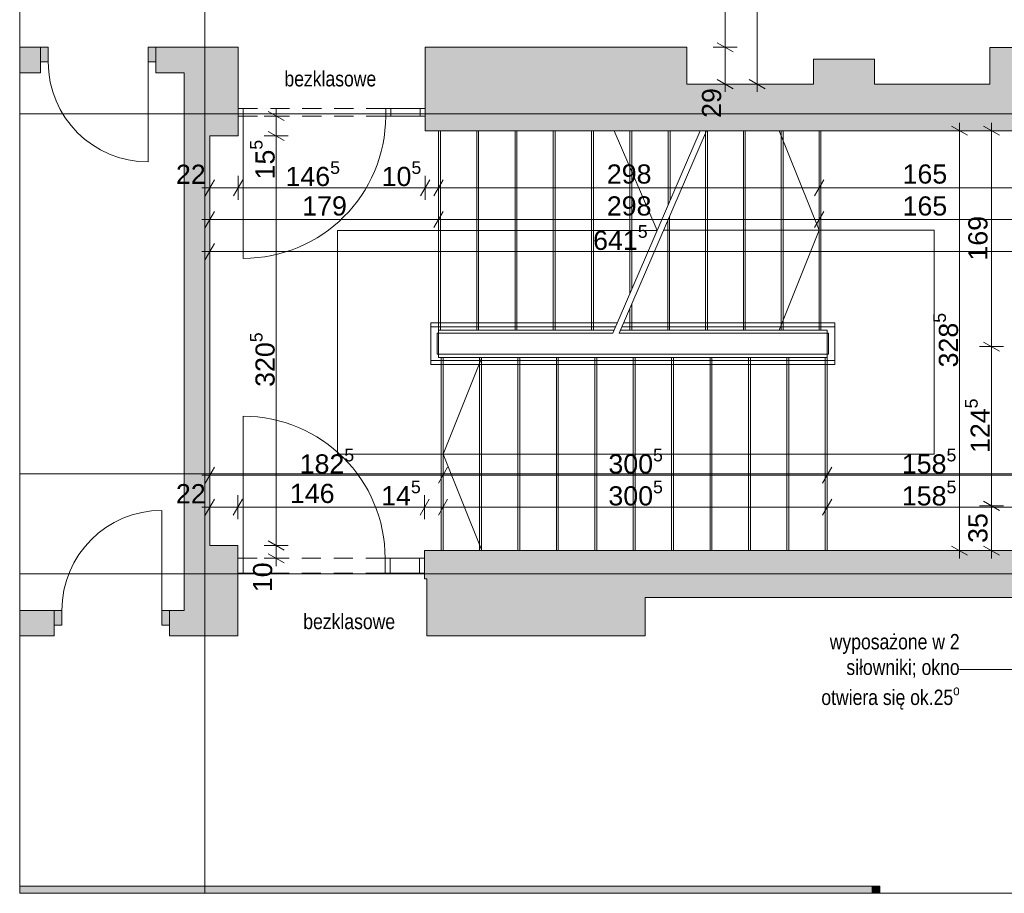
# Paper-space layout 'A-09 INWENTARYZACJA - PIĘTRO 6' of a CAD drawing. Header units: millimetres. Extents: x 0 to 420, y 0 to 297.
# Tile 7 of 8: x 295 to 372, y 110 to 179. Entities that reach past the tile are written whole.
import ezdxf
from ezdxf.xclip import XClip

# ---------------------------------------------------------------- set-up
doc = ezdxf.new("R2010")
doc.units = ezdxf.units.MM
doc.header["$MEASUREMENT"] = 0
doc.header["$XCLIPFRAME"] = 0
for name, pattern in [('ACAD_ISO03W100', [300, 120, -180]), ('DASHDOTX2', [1000, 500, -250, 0, -250]), ('GESTRICHELT2', [93.75, 62.5, -31.25]), ('Przer. długie kreski', [2.5, 1.5, -1]), ('PRZERYWANA_DU_A', [550, 350.0000000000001, -199.9999999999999])]:
    doc.linetypes.add(name, pattern=pattern)
for name, color, linetype, lineweight in [('0_Nr_pióra__2', 8, 'Continuous', 13), ('A_linie przekroju_Nr_pióra__1', 7, 'Continuous', 20), ('A_wymiary_Nr_pióra__1', 7, 'Continuous', 20), ('A_wymiary_Nr_pióra__2', 8, 'Continuous', 13), ('A_ściany_Nr_pióra__1', 7, 'Continuous', 20), ('Drzwi Archicad_Nr_pióra__1', 7, 'Continuous', 20)]:
    doc.layers.add(name, color=color, linetype=linetype, lineweight=lineweight)
for name, color, linetype, lineweight, true_color in [('A__balustrada_Nr_pióra__161', 7, 'Continuous', 5, 0x949494), ('A_opis_Nr_pióra__255', 7, 'Continuous', 15, 0x242424), ('A_opis_Nr_pióra__8', 7, 'Continuous', 13, 0x4c4c4c), ('A_osie_Nr_pióra__16', 7, 'Continuous', 5, 0x0f0f0f), ('A_pochwyt_Nr_pióra__161', 7, 'Continuous', 5, 0x949494), ('A_ppoż_Nr_pióra__8', 7, 'Continuous', 13, 0x4c4c4c), ('A_schody_Nr_pióra__10', 7, 'Continuous', 13, 0x4b4b4b), ('A_schody_Nr_pióra__4', 7, 'Continuous', 18, 0x4b4b4b), ('A_ściany_Nr_pióra__10', 7, 'Continuous', 13, 0x4b4b4b)]:
    doc.layers.add(name, color=color, linetype=linetype, lineweight=lineweight, true_color=true_color)
for name, color, linetype in [('A_podrys', 7, 'Continuous'), ('A_ściany', 7, 'Continuous'), ('Drzwi Archicad', 7, 'Continuous')]:
    doc.layers.add(name, color=color, linetype=linetype)
doc.styles.add('STYL_AUTOMATYCZNY_1', font='arial.ttf')
doc.styles.add('STYL_AUTOMATYCZNY_2', font='ARIALN.TTF')
doc.styles.add('STYL_AUTOMATYCZNY_4', font='arial.ttf')

# ---------------------------------------------------------------- blocks, each defined once
blk = doc.blocks.new('Rysunek_2_2', base_point=(-1729.889313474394, -273.7973513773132))
at = {"layer": 'A_ściany', "linetype": 'Continuous', "lineweight": 0, "true_color": 0x000000}
for points in [[(296.5447588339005, 176.4974832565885), (294.9105853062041, 176.4974832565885), (294.9105853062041, 174.5024816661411), (296.5447588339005, 174.5024816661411)], [(307.785795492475, 176.4974826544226), (305.5713000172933, 176.4974826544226), (305.5713000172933, 174.5024827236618), (307.785795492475, 174.5024827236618)], [(312.0057954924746, 176.4974827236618), (307.785795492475, 176.4974827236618), (309.7857954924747, 169.5574827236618), (312.0057954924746, 169.5574827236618)], [(307.785795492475, 176.4974827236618), (307.785795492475, 132.4224827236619), (309.7857954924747, 130.4274827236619), (309.7857954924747, 169.5574827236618)], [(347.1157954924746, 176.4974827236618), (326.6357954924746, 176.4974827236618), (326.6357954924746, 169.9674827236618), (347.1157954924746, 169.9674827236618)], [(374.1257954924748, 176.4674827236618), (370.8157954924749, 176.4674827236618), (370.8157954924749, 169.9674827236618), (378.9757954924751, 169.9674827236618)], [(361.7957954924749, 175.5674827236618), (357.0257954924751, 175.5674827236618), (357.0257954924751, 169.9674827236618), (361.7957954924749, 169.9674827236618)], [(357.0257954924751, 173.6174827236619), (347.1157954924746, 173.6174827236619), (347.1157954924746, 169.9674827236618), (357.0257954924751, 169.9674827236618)], [(370.8157954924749, 173.6174827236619), (361.7957954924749, 173.6174827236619), (361.7957954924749, 169.9674827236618), (370.8157954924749, 169.9674827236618)], [(309.7857954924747, 130.4274827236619), (311.9863976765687, 130.4274827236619), (311.9863976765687, 137.5074827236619), (309.7857954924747, 137.5074827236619)], [(326.775795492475, 137.0974826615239), (326.5957954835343, 137.0974826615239), (326.5957954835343, 134.8974827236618), (326.775795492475, 134.8974827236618)], [(326.775795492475, 130.4274827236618), (343.8557954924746, 130.4274827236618), (343.8557954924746, 137.0974827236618), (326.775795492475, 137.0974827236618)], [(343.8557954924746, 133.4274827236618), (373.6957954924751, 133.4274827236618), (378.9757954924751, 137.0974827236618), (343.8557954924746, 137.0974827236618)], [(297.6086460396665, 132.4224834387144), (294.9105857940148, 132.4224834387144), (294.9105857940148, 130.4274818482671), (297.6086460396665, 130.4274818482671)], [(307.7857954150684, 132.4224826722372), (306.6351852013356, 132.4224826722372), (306.6351852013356, 130.4274827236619), (309.7857954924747, 130.4274827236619)], [(361.607796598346, 110.8274812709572), (294.9105864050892, 110.8274812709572), (294.9105864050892, 110.2774820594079), (361.607796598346, 110.2774820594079)]]:
    blk.add_hatch(color=18, dxfattribs=at).paths.add_polyline_path(points)
at = {"layer": 'Drzwi Archicad', "linetype": 'Continuous', "lineweight": 0, "true_color": 0xfdfdfd}
for points in [[(296.5447600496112, 176.4974827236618), (296.5447600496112, 175.3474827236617), (297.1447600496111, 175.3474827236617), (297.1447600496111, 176.4974827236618)], [(305.5713000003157, 175.3474827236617), (305.5713000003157, 176.4974827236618), (304.9713000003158, 176.4974827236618), (304.9713000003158, 175.3474827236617)], [(297.6086450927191, 131.2724827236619), (298.2086450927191, 131.2724827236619), (298.2086450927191, 132.4224827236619), (297.6086450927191, 132.4224827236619)], [(306.6351850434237, 132.4224827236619), (306.0351850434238, 132.4224827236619), (306.0351850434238, 131.2724827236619), (306.6351850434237, 131.2724827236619)], [(362.2077960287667, 110.8274820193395), (361.6077951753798, 110.8274820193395), (361.6077951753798, 110.277483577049), (362.2077960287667, 110.277483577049)]]:
    blk.add_hatch(color=7, dxfattribs=at).paths.add_polyline_path(points)
at = {"layer": '0_Nr_pióra__2', "color": 8, "linetype": 'PRZERYWANA_DU_A', "lineweight": 13, "flags": 128}
for points in [[(294.9105852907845, 269.0874827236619), (294.9105852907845, 110.2774827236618)], [(294.9105852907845, 110.2774827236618), (390.9757954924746, 110.2774827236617)]]:
    blk.add_lwpolyline(points, dxfattribs=at)
at = {"layer": 'A__balustrada_Nr_pióra__161', "color": 252, "linetype": 'Continuous', "lineweight": 5, "true_color": 0x949494}
for p, q in [((327.0757966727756, 151.6774815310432), (327.0757966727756, 154.9174834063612)), ((358.6957951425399, 151.6774815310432), (358.6957951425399, 154.9174834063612)), ((327.0757966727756, 154.6174818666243), (341.5346824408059, 154.6174818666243)), ((327.5757966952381, 154.1174818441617), (341.3193018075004, 154.1174818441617)), ((327.5757966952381, 152.4774830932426), (327.5757966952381, 154.1174818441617)), ((341.819301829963, 154.1174818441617), (358.1957951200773, 154.1174818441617)), ((342.0346824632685, 154.6174818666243), (358.6957951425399, 154.6174818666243)), ((358.1957951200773, 152.4774830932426), (358.1957951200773, 154.1174818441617)), ((327.0757966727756, 151.97748307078), (358.6957951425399, 151.97748307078)), ((327.5757966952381, 152.4774830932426), (358.1957951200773, 152.4774830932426))]:
    blk.add_line(p, q, dxfattribs=at)
at = {"layer": 'A_linie przekroju_Nr_pióra__1', "color": 7, "linetype": 'ACAD_ISO03W100', "lineweight": 20}
blk.add_line((294.910588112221, 143.1101872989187), (381.5203014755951, 143.1101872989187), dxfattribs=at)
at = {"layer": 'A_opis_Nr_pióra__255', "color": 250, "linetype": 'Continuous', "lineweight": 15, "true_color": 0x242424}
for p, q in [((370.3232968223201, 127.8004231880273), (368.4543769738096, 127.8004231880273)), ((376.2346036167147, 127.8004231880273), (370.3232968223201, 127.8004231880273))]:
    blk.add_line(p, q, dxfattribs=at)
at = {"layer": 'A_osie_Nr_pióra__16', "color": 250, "linetype": 'DASHDOTX2', "lineweight": 5, "true_color": 0x0f0f0f}
for p, q in [((309.4077969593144, 254.7354603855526), (309.4077969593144, 110.2774825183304)), ((383.7247166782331, 171.2774808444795), (294.9105854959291, 171.2774808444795)), ((383.7247166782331, 135.2774795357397), (294.9105854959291, 135.2774795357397))]:
    blk.add_line(p, q, dxfattribs=at)
at = {"layer": 'A_pochwyt_Nr_pióra__161', "color": 252, "linetype": 'Continuous', "lineweight": 5, "true_color": 0x949494}
for p, q in [((327.0757966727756, 154.9174834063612), (341.6639133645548, 154.9174834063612)), ((342.1639133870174, 154.9174834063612), (358.6957951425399, 154.9174834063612)), ((327.0757966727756, 151.6774815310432), (358.6957951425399, 151.6774815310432))]:
    blk.add_line(p, q, dxfattribs=at)
at = {"layer": 'A_schody_Nr_pióra__10', "color": 251, "linetype": 'GESTRICHELT2', "lineweight": 13, "true_color": 0x4b4b4b}
for p, q in [((327.8257954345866, 154.3674831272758), (327.8257954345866, 169.9674817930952)), ((330.8207945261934, 154.3674831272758), (330.8207945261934, 169.9674817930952)), ((333.8157961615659, 154.3674831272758), (333.8157961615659, 169.9674817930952)), ((336.8107952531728, 154.3674831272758), (336.8107952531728, 169.9674817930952)), ((339.8057943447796, 154.3674831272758), (339.8057943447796, 169.9674817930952)), ((342.8007959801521, 157.5566987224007), (342.8007959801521, 169.9674817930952)), ((345.7957950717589, 164.5094435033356), (345.7957950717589, 169.9674817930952)), ((348.7227942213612, 154.3674831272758), (348.7227942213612, 169.9674817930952)), ((351.6837958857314, 154.3674831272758), (351.6837958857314, 169.9674817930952)), ((354.644795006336, 154.3674831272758), (354.644795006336, 169.9674817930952)), ((357.6057966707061, 154.3674831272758), (357.6057966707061, 169.9674817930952)), ((345.7617951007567, 154.3674831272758), (345.7617951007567, 163.269790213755)), ((342.8007959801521, 154.3674831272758), (342.8007959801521, 156.3959733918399)), ((327.8857952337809, 152.2274818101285), (327.8857952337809, 137.0974819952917)), ((330.8917961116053, 152.2274818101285), (330.8917961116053, 137.0974819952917)), ((333.8977944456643, 152.2274818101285), (333.8977944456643, 137.0974819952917)), ((336.9037953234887, 152.2274818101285), (336.9037953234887, 137.0974819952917)), ((339.9097962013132, 152.2274818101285), (339.9097962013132, 137.0974819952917)), ((342.915794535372, 152.2274818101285), (342.915794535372, 137.0974819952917)), ((345.9217954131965, 152.2274818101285), (345.9217954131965, 137.0974819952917)), ((348.927796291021, 152.2274818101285), (348.927796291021, 137.0974819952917)), ((351.9337946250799, 152.2274818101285), (351.9337946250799, 137.0974819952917)), ((354.9397955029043, 152.2274818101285), (354.9397955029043, 137.0974819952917)), ((357.9457963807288, 152.2274818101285), (357.9457963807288, 137.0974819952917))]:
    blk.add_line(p, q, dxfattribs=at)
at = {"layer": 'A_schody_Nr_pióra__4', "color": 251, "linetype": 'Continuous', "lineweight": 18, "true_color": 0x4b4b4b}
for p, q in [((327.6757946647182, 152.2274818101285), (327.6757946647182, 169.9674817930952)), ((330.6707963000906, 154.3674831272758), (330.6707963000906, 169.9674817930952)), ((333.6657953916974, 154.3674831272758), (333.6657953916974, 169.9674817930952)), ((336.6607944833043, 154.3674831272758), (336.6607944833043, 169.9674817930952)), ((339.6557961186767, 154.3674831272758), (339.6557961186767, 169.9674817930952)), ((341.3193018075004, 154.1174818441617), (348.1469289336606, 169.9674817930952)), ((341.4269921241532, 169.9674817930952), (344.7869605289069, 162.1674824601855)), ((341.819301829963, 154.1174818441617), (348.6469289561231, 169.9674817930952)), ((342.6507952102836, 157.2084801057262), (342.6507952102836, 169.9674817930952)), ((345.6457943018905, 164.1612274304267), (345.6457943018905, 169.9674817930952)), ((348.5727959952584, 154.3674831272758), (348.5727959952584, 169.9674817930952)), ((351.533795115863, 154.3674831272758), (351.533795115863, 169.9674817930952)), ((354.3415730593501, 169.9674817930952), (357.4557959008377, 162.1768028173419)), ((354.4947942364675, 154.3674831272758), (354.4947942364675, 169.9674817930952)), ((357.4557959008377, 154.3674831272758), (357.4557959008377, 169.9674817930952)), ((345.6117943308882, 154.3674831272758), (345.6117943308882, 162.9215715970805)), ((344.7869605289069, 162.1674824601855), (319.7757948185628, 162.1674824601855)), ((319.7757948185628, 144.6624831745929), (319.7757948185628, 162.1674824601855)), ((366.4697437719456, 162.1768028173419), (345.2909746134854, 162.1768028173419)), ((354.3341605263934, 154.3674831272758), (357.4557959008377, 162.1768028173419)), ((366.4697437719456, 144.6624831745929), (366.4697437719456, 162.1768028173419)), ((342.6507952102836, 154.3674831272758), (342.6507952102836, 156.0477547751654)), ((327.6757946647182, 154.3674831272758), (341.4269921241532, 154.3674831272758)), ((341.9269921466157, 154.3674831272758), (358.0957946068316, 154.3674831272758)), ((358.0957946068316, 154.3674831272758), (358.0957946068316, 137.0974819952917)), ((358.0957946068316, 152.2274818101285), (327.6757946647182, 152.2274818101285)), ((328.0357960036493, 152.2274818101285), (328.0357960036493, 137.0974819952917)), ((331.0597660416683, 152.2274818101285), (328.0357960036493, 144.6624831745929)), ((331.0417943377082, 152.2274818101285), (331.0417943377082, 137.0974819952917)), ((334.0477952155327, 152.2274818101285), (334.0477952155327, 137.0974819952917)), ((337.0537960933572, 152.2274818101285), (337.0537960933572, 137.0974819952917)), ((340.059794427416, 152.2274818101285), (340.059794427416, 137.0974819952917)), ((343.0657953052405, 152.2274818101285), (343.0657953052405, 137.0974819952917)), ((346.071796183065, 152.2274818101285), (346.071796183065, 137.0974819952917)), ((349.0777945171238, 152.2274818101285), (349.0777945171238, 137.0974819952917)), ((352.0837953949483, 152.2274818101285), (352.0837953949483, 137.0974819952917)), ((355.0897962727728, 152.2274818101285), (355.0897962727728, 137.0974819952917)), ((319.7757948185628, 144.6624831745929), (366.4697437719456, 144.6624831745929)), ((331.0598041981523, 137.0974819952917), (328.0357960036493, 144.6624831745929))]:
    blk.add_line(p, q, dxfattribs=at)
at = {"layer": 'A_wymiary_Nr_pióra__1', "color": 7, "linetype": 'Continuous', "lineweight": 20}
for p, q in [((349.4907952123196, 176.858326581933), (350.7407965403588, 176.1366399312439)), ((349.4907952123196, 173.9783260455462), (350.7407965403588, 173.256639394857)), ((351.9907953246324, 173.9783260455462), (353.2407966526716, 173.256639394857)), ((315.6113986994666, 170.7566392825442), (314.3613973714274, 171.4783259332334)), ((369.0807945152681, 169.6066384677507), (367.8307957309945, 170.3283276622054)), ((371.5807946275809, 169.6066384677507), (370.3307958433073, 170.3283276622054)), ((314.3613973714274, 169.9183260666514), (315.6113986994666, 169.1966394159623)), ((310.1466397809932, 166.1324829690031), (309.4249505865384, 164.882481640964)), ((312.3666399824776, 166.1324829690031), (311.6449507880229, 164.882481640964)), ((326.9966397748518, 166.1324829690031), (326.2749505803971, 164.882481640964)), ((328.0366379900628, 166.1324829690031), (327.3149513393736, 164.882481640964)), ((357.8166392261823, 166.1324829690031), (357.0949525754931, 164.882481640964)), ((310.1466397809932, 163.6324828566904), (309.4249505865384, 162.3824815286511)), ((328.0366379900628, 163.6324828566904), (327.3149513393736, 162.3824815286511)), ((357.8166392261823, 163.6324828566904), (357.0949525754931, 162.3824815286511)), ((310.1466397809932, 161.1324827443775), (309.4249505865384, 159.8824839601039)), ((370.3307958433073, 153.4283274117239), (371.5807946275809, 152.7066382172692)), ((310.1466397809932, 143.6324819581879), (309.4249505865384, 142.3824831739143)), ((328.3966393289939, 143.6324819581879), (327.6749526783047, 142.3824831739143)), ((358.4566404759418, 143.6324819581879), (357.7349512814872, 142.3824831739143)), ((310.1466397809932, 141.1324818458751), (309.4249505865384, 139.8824830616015)), ((312.3472412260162, 141.1324818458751), (311.625554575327, 139.8824830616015)), ((326.9566390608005, 141.1324818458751), (326.2349524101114, 139.8824830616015)), ((328.3966393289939, 141.1324818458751), (327.6749526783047, 139.8824830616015)), ((358.4566404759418, 141.1324818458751), (357.7349512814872, 139.8824830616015)), ((370.3307958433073, 140.9583254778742), (371.5807946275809, 140.2366388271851)), ((314.3613973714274, 137.8683269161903), (315.6113986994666, 137.1466377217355)), ((367.8307957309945, 137.4583253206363), (369.0807945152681, 136.7366386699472)), ((370.3307958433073, 137.4583253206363), (371.5807946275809, 136.7366386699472)), ((314.3613973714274, 136.8583273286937), (315.6113986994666, 136.136638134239))]:
    blk.add_line(p, q, dxfattribs=at)
at = {"layer": 'A_wymiary_Nr_pióra__2', "color": 8, "linetype": 'Continuous', "lineweight": 13}
for p, q in [((350.1157958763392, 176.4974832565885), (350.1157958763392, 196.2874835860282)), ((352.615795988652, 173.6174827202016), (352.615795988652, 196.2874835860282)), ((351.0532956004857, 176.4974832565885), (349.1782961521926, 176.4974832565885)), ((350.1157958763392, 173.6174827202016), (350.1157958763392, 176.4974832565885)), ((351.0532956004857, 173.6174827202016), (349.1782961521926, 173.6174827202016)), ((350.1157958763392, 173.0062336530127), (350.1157958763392, 173.6174827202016)), ((353.5532957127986, 173.6174827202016), (351.6782962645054, 173.6174827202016)), ((352.615795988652, 173.0062336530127), (352.615795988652, 173.6174827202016)), ((315.9238977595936, 171.1174826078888), (314.0488983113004, 171.1174826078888)), ((314.986398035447, 171.1174826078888), (314.986398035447, 171.7287316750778)), ((314.986398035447, 169.5574827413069), (314.986398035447, 171.1174826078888)), ((368.4557963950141, 169.9674817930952), (368.4557963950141, 170.5787334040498)), ((370.9557965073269, 169.9674817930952), (370.9557965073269, 170.5787334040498)), ((315.9238977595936, 169.5574827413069), (314.0488983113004, 169.5574827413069)), ((314.986398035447, 137.5074835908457), (314.986398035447, 169.5574827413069)), ((369.3932961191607, 169.9674817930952), (367.5182966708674, 169.9674817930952)), ((368.4557963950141, 137.0974819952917), (368.4557963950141, 169.9674817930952)), ((371.8932962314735, 169.9674817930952), (370.0182942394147, 169.9674817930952)), ((370.9557965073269, 153.0674815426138), (370.9557965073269, 169.9674817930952)), ((309.7857964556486, 164.5699825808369), (309.7857964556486, 166.4449820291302)), ((312.005796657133, 164.5699825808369), (312.005796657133, 166.4449820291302)), ((326.6357964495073, 164.5699825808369), (326.6357964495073, 166.4449820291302)), ((327.6757946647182, 164.5699825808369), (327.6757946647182, 166.4449820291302)), ((357.4557959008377, 164.5699825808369), (357.4557959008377, 166.4449820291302)), ((309.1745448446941, 165.5074823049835), (309.7857964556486, 165.5074823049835)), ((309.7857964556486, 165.5074823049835), (312.005796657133, 165.5074823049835)), ((312.005796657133, 165.5074823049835), (326.6357964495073, 165.5074823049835)), ((326.6357964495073, 165.5074823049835), (327.6757946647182, 165.5074823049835)), ((327.6757946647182, 165.5074823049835), (357.4557959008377, 165.5074823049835)), ((357.4557959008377, 165.5074823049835), (373.9557966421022, 165.5074823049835)), ((309.7857964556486, 162.0699824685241), (309.7857964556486, 163.9449819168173)), ((327.6757946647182, 162.0699824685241), (327.6757946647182, 163.9449819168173)), ((357.4557959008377, 162.0699824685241), (357.4557959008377, 163.9449819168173)), ((309.1745448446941, 163.0074821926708), (309.7857964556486, 163.0074821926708)), ((309.7857964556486, 163.0074821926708), (327.6757946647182, 163.0074821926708)), ((327.6757946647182, 163.0074821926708), (357.4557959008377, 163.0074821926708)), ((357.4557959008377, 163.0074821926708), (373.9557966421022, 163.0074821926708)), ((309.7857964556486, 159.5699823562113), (309.7857964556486, 161.4449818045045)), ((309.1745448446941, 160.5074820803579), (309.7857964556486, 160.5074820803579)), ((309.7857964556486, 160.5074820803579), (373.9557966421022, 160.5074820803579)), ((371.8932962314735, 153.0674815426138), (370.0182942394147, 153.0674815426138)), ((370.9557965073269, 140.5974821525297), (370.9557965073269, 153.0674815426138)), ((309.7857964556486, 142.0699815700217), (309.7857964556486, 143.9449835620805)), ((328.0357960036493, 142.0699815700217), (328.0357960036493, 143.9449835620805)), ((358.0957946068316, 142.0699815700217), (358.0957946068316, 143.9449835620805)), ((309.1745448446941, 143.0074838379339), (309.7857964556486, 143.0074838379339)), ((309.7857964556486, 143.0074838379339), (328.0357960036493, 143.0074838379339)), ((328.0357960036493, 143.0074838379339), (358.0957946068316, 143.0074838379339)), ((358.0957946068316, 143.0074838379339), (373.9557966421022, 143.0074838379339)), ((309.7857964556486, 139.5699814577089), (309.7857964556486, 141.4449834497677)), ((311.9863979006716, 139.5699814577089), (311.9863979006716, 141.4449834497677)), ((326.5957957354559, 139.5699814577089), (326.5957957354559, 141.4449834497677)), ((328.0357960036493, 139.5699814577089), (328.0357960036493, 141.4449834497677)), ((358.0957946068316, 139.5699814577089), (358.0957946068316, 141.4449834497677)), ((309.1745448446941, 140.5074837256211), (309.7857964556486, 140.5074837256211)), ((309.7857964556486, 140.5074837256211), (311.9863979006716, 140.5074837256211)), ((311.9863979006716, 140.5074837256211), (326.5957957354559, 140.5074837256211)), ((326.5957957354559, 140.5074837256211), (328.0357960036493, 140.5074837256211)), ((328.0357960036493, 140.5074837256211), (358.0957946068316, 140.5074837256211)), ((358.0957946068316, 140.5074837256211), (373.9557966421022, 140.5074837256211)), ((371.8932962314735, 140.5974821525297), (370.0182942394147, 140.5974821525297)), ((370.9557965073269, 137.0974819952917), (370.9557965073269, 140.5974821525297)), ((315.9238977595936, 137.5074835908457), (314.0488983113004, 137.5074835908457)), ((314.986398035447, 136.4974814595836), (314.986398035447, 137.5074835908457)), ((315.9238977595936, 136.4974814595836), (314.0488983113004, 136.4974814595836)), ((314.986398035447, 135.8862323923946), (314.986398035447, 136.4974814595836)), ((369.3932961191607, 137.0974819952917), (367.5182966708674, 137.0974819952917)), ((368.4557963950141, 136.4862329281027), (368.4557963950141, 137.0974819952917)), ((371.8932962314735, 137.0974819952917), (370.0182942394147, 137.0974819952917)), ((370.9557965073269, 136.4862329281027), (370.9557965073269, 137.0974819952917))]:
    blk.add_line(p, q, dxfattribs=at)
at = {"layer": 'A_ściany_Nr_pióra__1', "color": 7, "linetype": 'Continuous', "lineweight": 20}
for p, q in [((296.5447588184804, 176.4974832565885), (296.0747599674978, 176.4974832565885)), ((296.5447588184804, 176.4974832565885), (296.5447588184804, 175.3474824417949)), ((305.5713008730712, 176.4974832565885), (306.0412997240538, 176.4974832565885)), ((305.5713008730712, 176.4974832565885), (305.5713008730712, 175.3474824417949)), ((312.005796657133, 171.717483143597), (312.005796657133, 176.4974832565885)), ((326.6357964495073, 171.717483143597), (326.6357964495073, 176.4974832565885)), ((296.5447588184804, 175.3474824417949), (296.5447588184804, 174.5024816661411)), ((305.5713008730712, 175.3474824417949), (305.5713008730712, 174.5024816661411)), ((296.5447588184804, 174.5024816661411), (296.1747604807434, 174.5024816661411)), ((305.5713008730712, 174.5024816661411), (305.9412992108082, 174.5024816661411)), ((312.005796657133, 171.1174826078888), (312.005796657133, 171.717483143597)), ((312.005796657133, 169.9674817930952), (312.005796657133, 171.1174826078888)), ((326.6357964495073, 171.1174826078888), (326.6357964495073, 171.717483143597)), ((326.6357964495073, 169.9674817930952), (326.6357964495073, 171.1174826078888)), ((311.9857950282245, 137.0974819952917), (311.9857950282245, 136.4974814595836)), ((311.9857950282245, 136.4974814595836), (311.9857950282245, 135.3474831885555)), ((326.5957957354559, 137.0974819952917), (326.5957957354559, 136.4974814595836)), ((326.5957957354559, 136.4974814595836), (326.5957957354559, 135.3474831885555)), ((311.9857950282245, 135.3474831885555), (311.9857950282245, 134.8974834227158)), ((326.5957957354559, 135.3474831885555), (326.5957957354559, 134.8974834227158)), ((297.6086455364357, 132.4224834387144), (297.1386441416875, 132.4224834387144)), ((297.6086455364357, 132.4224834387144), (297.6086455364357, 131.2724826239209)), ((306.635185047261, 132.4224834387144), (307.1051838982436, 132.4224834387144)), ((306.635185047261, 132.4224834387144), (306.635185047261, 131.2724826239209)), ((297.6086455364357, 131.2724826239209), (297.6086455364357, 130.4274818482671)), ((306.635185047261, 131.2724826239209), (306.635185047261, 130.4274818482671)), ((297.6086455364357, 130.4274818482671), (297.2386446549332, 130.4274818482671)), ((306.635185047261, 130.4274818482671), (307.0051859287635, 130.4274818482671)), ((361.6077962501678, 110.8274830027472), (361.1377948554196, 110.8274830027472)), ((361.6077951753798, 110.8274820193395), (361.6077951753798, 110.277483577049))]:
    blk.add_line(p, q, dxfattribs=at)
at = {"layer": 'A_ściany_Nr_pióra__1', "color": 7, "linetype": 'Continuous', "lineweight": 20, "flags": 128}
for points in [[(296.544759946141, 176.4974827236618), (294.9105852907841, 176.4974827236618)], [(307.785795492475, 176.4974827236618), (305.5713000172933, 176.4974827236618)], [(312.0057954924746, 176.4974827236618), (307.785795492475, 176.4974827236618)], [(312.0057954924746, 169.5574827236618), (312.0057954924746, 176.4974827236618)], [(347.1157954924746, 176.4974827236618), (326.6357954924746, 176.4974827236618)], [(326.6357954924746, 176.4974827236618), (326.6357954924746, 169.9674827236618)], [(347.1157954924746, 173.6174827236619), (347.1157954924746, 176.4974827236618)], [(374.1257954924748, 176.4674827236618), (370.8157954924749, 176.4674827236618)], [(370.8157954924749, 176.4674827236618), (370.8157954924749, 173.6174827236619)], [(361.7957954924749, 175.5674827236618), (357.0257954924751, 175.5674827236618)], [(357.0257954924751, 175.5674827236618), (357.0257954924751, 173.6174827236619)], [(361.7957954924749, 173.6174827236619), (361.7957954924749, 175.5674827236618)], [(294.9105852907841, 174.5024827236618), (296.544759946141, 174.5024827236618)], [(305.5713000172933, 174.5024827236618), (307.785795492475, 174.5024827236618)], [(307.785795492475, 174.5024827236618), (307.785795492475, 132.4224827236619)], [(357.0257954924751, 173.6174827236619), (347.1157954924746, 173.6174827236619)], [(370.8157954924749, 173.6174827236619), (361.7957954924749, 173.6174827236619)], [(309.7857954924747, 169.5574827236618), (312.0057954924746, 169.5574827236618)], [(309.7857954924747, 137.5074827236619), (309.7857954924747, 169.5574827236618)], [(326.6357954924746, 169.9674827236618), (347.1157954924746, 169.9674827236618)], [(347.1157954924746, 169.9674827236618), (357.0257954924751, 169.9674827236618)], [(357.0257954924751, 169.9674827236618), (361.7957954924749, 169.9674827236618)], [(361.7957954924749, 169.9674827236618), (370.8157954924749, 169.9674827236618)], [(370.8157954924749, 169.9674827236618), (373.9557954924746, 169.9674827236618)], [(311.9863976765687, 137.5074827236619), (309.7857954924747, 137.5074827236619)], [(311.9863976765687, 130.4274827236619), (311.9863976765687, 137.5074827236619)], [(326.775795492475, 137.0974827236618), (326.5957954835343, 137.0974827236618)], [(343.8557954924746, 137.0974827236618), (326.775795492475, 137.0974827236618)], [(373.9557954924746, 137.0974827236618), (343.8557954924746, 137.0974827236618)], [(326.5957954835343, 134.8974827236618), (326.775795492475, 134.8974827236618)], [(326.775795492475, 134.8974827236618), (326.775795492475, 130.4274827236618)], [(343.8557954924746, 130.4274827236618), (343.8557954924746, 133.4274827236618)], [(343.8557954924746, 133.4274827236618), (373.6957954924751, 133.4274827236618)], [(297.6086450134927, 132.4224827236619), (294.9105852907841, 132.4224827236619)], [(307.785795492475, 132.4224827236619), (306.6351851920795, 132.4224827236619)], [(294.9105852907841, 130.4274827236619), (297.6086452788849, 130.4274827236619)], [(306.6351852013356, 130.4274827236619), (309.7857954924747, 130.4274827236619)], [(309.7857954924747, 130.4274827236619), (311.9863976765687, 130.4274827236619)], [(326.775795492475, 130.4274827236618), (343.8557954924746, 130.4274827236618)], [(361.6077959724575, 110.8274827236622), (294.9105852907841, 110.8274827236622)]]:
    blk.add_lwpolyline(points, dxfattribs=at)
at = {"layer": 'A_ściany_Nr_pióra__10', "color": 251, "linetype": 'Przer. długie kreski', "lineweight": 13, "true_color": 0x4b4b4b}
for p, q in [((312.0228449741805, 171.717483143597), (326.6328533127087, 171.717483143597)), ((312.0228449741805, 171.1174826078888), (326.6328533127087, 171.1174826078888)), ((311.9857873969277, 136.4974814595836), (326.5957957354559, 136.4974814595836)), ((311.9857873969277, 135.3474831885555), (326.5957957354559, 135.3474831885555))]:
    blk.add_line(p, q, dxfattribs=at)
at = {"layer": 'Drzwi Archicad_Nr_pióra__1', "color": 7, "linetype": 'Continuous', "lineweight": 20}
for p, q in [((296.5447588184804, 176.4974832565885), (296.0747599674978, 176.4974832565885)), ((296.5447588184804, 176.4974832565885), (296.0747599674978, 176.4974832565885)), ((296.5447588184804, 176.4974832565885), (297.1447593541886, 176.4974832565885)), ((296.5447588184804, 175.3474824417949), (296.5447588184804, 176.4974832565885)), ((296.5447588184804, 176.4974832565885), (296.5447588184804, 175.3474824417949)), ((296.5447588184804, 176.4974832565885), (296.5447588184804, 175.3474824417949)), ((297.1447593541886, 176.4974832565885), (297.1447593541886, 175.3474824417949)), ((304.971300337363, 175.3474824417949), (304.971300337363, 176.4974832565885)), ((304.971300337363, 176.4974832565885), (305.5713008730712, 176.4974832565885)), ((305.5713008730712, 176.4974832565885), (305.5713008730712, 175.3474824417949)), ((305.5713008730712, 176.4974832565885), (305.5713008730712, 175.3474824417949)), ((305.5713008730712, 176.4974832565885), (305.5713008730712, 175.3474824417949)), ((305.5713008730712, 176.4974832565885), (306.0412997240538, 176.4974832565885)), ((305.5713008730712, 176.4974832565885), (306.0412997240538, 176.4974832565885)), ((312.005796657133, 171.717483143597), (312.005796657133, 176.4974832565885)), ((326.6357964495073, 171.717483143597), (326.6357964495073, 176.4974832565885)), ((297.1447593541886, 175.3474824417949), (296.5447588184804, 175.3474824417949)), ((296.5447588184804, 175.3474824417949), (296.5447588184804, 174.5024816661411)), ((296.5447588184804, 175.3474824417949), (296.5447588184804, 174.5024816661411)), ((305.5713008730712, 175.3474824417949), (304.971300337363, 175.3474824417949)), ((304.971300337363, 175.3474824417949), (304.971300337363, 167.5209440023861)), ((305.5713008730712, 175.3474824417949), (305.5713008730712, 174.5024816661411)), ((305.5713008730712, 175.3474824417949), (305.5713008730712, 174.5024816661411)), ((296.5447588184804, 174.5024816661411), (296.1747604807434, 174.5024816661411)), ((296.5447588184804, 174.5024816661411), (296.1747604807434, 174.5024816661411)), ((305.5713008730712, 174.5024816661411), (305.9412992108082, 174.5024816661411)), ((305.5713008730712, 174.5024816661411), (305.9412992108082, 174.5024816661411)), ((312.4057961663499, 171.717483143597), (312.005796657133, 171.717483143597)), ((312.005796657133, 171.717483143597), (312.005796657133, 171.1174826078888)), ((312.005796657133, 171.1174826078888), (312.005796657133, 171.717483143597)), ((312.005796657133, 171.1174826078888), (312.005796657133, 171.717483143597)), ((312.005796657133, 171.1174826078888), (312.4057961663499, 171.1174826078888)), ((312.005796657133, 169.9674817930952), (312.005796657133, 171.1174826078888)), ((312.4057961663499, 171.1174826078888), (312.4057961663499, 171.717483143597)), ((312.4057961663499, 171.1174826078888), (312.4057961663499, 159.977483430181)), ((323.9457948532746, 171.717483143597), (323.5457953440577, 171.717483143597)), ((323.5457953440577, 171.717483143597), (323.5457953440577, 171.1174826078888)), ((323.5457953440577, 171.1174826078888), (323.9457948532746, 171.1174826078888)), ((323.9457948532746, 171.1174826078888), (323.9457948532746, 171.717483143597)), ((326.2357943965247, 171.717483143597), (323.9457948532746, 171.717483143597)), ((323.9457948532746, 171.717483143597), (323.9457948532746, 171.1174826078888)), ((323.9457948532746, 171.1174826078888), (326.2357943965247, 171.1174826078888)), ((326.6357964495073, 171.717483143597), (326.2357943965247, 171.717483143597)), ((326.2357943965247, 171.717483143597), (326.2357943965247, 171.1174826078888)), ((326.2357943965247, 171.1174826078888), (326.2357943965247, 171.717483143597)), ((326.2357943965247, 171.1174826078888), (326.6357964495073, 171.1174826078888)), ((326.6357964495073, 171.1174826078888), (326.6357964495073, 171.717483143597)), ((326.6357964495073, 171.1174826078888), (326.6357964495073, 171.717483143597)), ((326.6357964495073, 171.1174826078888), (326.6357964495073, 171.717483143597)), ((326.6357964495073, 169.9674817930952), (326.6357964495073, 171.1174826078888)), ((312.3857945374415, 136.4974814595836), (312.3857945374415, 147.6174815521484)), ((306.0351845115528, 132.4224834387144), (306.0351845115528, 140.2490218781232)), ((311.9857950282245, 137.0974819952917), (311.9857950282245, 136.4974814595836)), ((311.9857950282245, 136.4974814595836), (312.3857945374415, 136.4974814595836)), ((311.9857950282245, 135.3474831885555), (311.9857950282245, 136.4974814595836)), ((311.9857950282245, 136.4974814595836), (311.9857950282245, 135.3474831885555)), ((311.9857950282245, 136.4974814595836), (311.9857950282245, 135.3474831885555)), ((312.3857945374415, 136.4974814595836), (312.3857945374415, 135.3474831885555)), ((323.5057946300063, 135.3474831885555), (323.5057946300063, 136.4974814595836)), ((323.5057946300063, 136.4974814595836), (323.9057966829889, 136.4974814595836)), ((323.9057966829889, 136.4974814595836), (323.9057966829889, 135.3474831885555)), ((323.9057966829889, 135.3474831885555), (323.9057966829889, 136.4974814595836)), ((323.9057966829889, 136.4974814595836), (326.1957962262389, 136.4974814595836)), ((326.1957962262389, 135.3474831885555), (326.1957962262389, 136.4974814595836)), ((326.1957962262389, 136.4974814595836), (326.5957957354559, 136.4974814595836)), ((326.1957962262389, 136.4974814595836), (326.1957962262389, 135.3474831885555)), ((326.5957957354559, 137.0974819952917), (326.5957957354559, 136.4974814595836)), ((326.5957957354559, 136.4974814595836), (326.5957957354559, 135.3474831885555)), ((326.5957957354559, 136.4974814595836), (326.5957957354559, 135.3474831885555)), ((326.5957957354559, 136.4974814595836), (326.5957957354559, 135.3474831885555)), ((312.3857945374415, 135.3474831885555), (311.9857950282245, 135.3474831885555)), ((311.9857950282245, 135.3474831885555), (311.9857950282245, 134.8974834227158)), ((323.9057966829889, 135.3474831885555), (323.5057946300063, 135.3474831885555)), ((326.1957962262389, 135.3474831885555), (323.9057966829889, 135.3474831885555)), ((326.5957957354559, 135.3474831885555), (326.1957962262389, 135.3474831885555)), ((326.5957957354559, 135.3474831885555), (326.5957957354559, 134.8974834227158)), ((297.6086455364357, 132.4224834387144), (297.1386441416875, 132.4224834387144)), ((297.6086455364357, 132.4224834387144), (297.1386441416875, 132.4224834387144)), ((298.2086460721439, 132.4224834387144), (297.6086455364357, 132.4224834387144)), ((297.6086455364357, 132.4224834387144), (297.6086455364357, 131.2724826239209)), ((297.6086455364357, 132.4224834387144), (297.6086455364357, 131.2724826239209)), ((297.6086455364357, 132.4224834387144), (297.6086455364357, 131.2724826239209)), ((298.2086460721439, 131.2724826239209), (298.2086460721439, 132.4224834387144)), ((306.635185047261, 132.4224834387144), (306.0351845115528, 132.4224834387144)), ((306.0351845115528, 132.4224834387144), (306.0351845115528, 131.2724826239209)), ((306.635185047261, 131.2724826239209), (306.635185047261, 132.4224834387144)), ((306.635185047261, 132.4224834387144), (306.635185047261, 131.2724826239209)), ((306.635185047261, 132.4224834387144), (306.635185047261, 131.2724826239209)), ((306.635185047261, 132.4224834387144), (307.1051838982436, 132.4224834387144)), ((306.635185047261, 132.4224834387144), (307.1051838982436, 132.4224834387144)), ((297.6086455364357, 131.2724826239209), (298.2086460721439, 131.2724826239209)), ((297.6086455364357, 131.2724826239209), (297.6086455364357, 130.4274818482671)), ((297.6086455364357, 131.2724826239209), (297.6086455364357, 130.4274818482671)), ((306.0351845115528, 131.2724826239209), (306.635185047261, 131.2724826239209)), ((306.635185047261, 131.2724826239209), (306.635185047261, 130.4274818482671)), ((306.635185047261, 131.2724826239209), (306.635185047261, 130.4274818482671)), ((297.6086455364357, 130.4274818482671), (297.2386446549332, 130.4274818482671)), ((297.6086455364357, 130.4274818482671), (297.2386446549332, 130.4274818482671)), ((306.635185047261, 130.4274818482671), (307.0051859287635, 130.4274818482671)), ((306.635185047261, 130.4274818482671), (307.0051859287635, 130.4274818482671)), ((361.6077962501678, 110.8274830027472), (361.1377948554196, 110.8274830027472)), ((361.6077962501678, 110.8274830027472), (361.1377948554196, 110.8274830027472)), ((361.6077951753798, 110.277483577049), (361.6077951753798, 110.8274820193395)), ((361.6077951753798, 110.8274820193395), (361.6077951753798, 110.277483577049)), ((361.6077951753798, 110.8274820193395), (361.6077951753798, 110.277483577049)), ((361.6077962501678, 110.8274830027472), (362.2077942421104, 110.8274830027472)), ((362.2077942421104, 110.8274830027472), (362.2077960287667, 110.277483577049))]:
    blk.add_line(p, q, dxfattribs=at)
for centre, radius, start, end in [((304.9713000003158, 175.3474827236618), 7.826539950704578, 180, 270), ((312.4057954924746, 171.1174827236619), 11.13999999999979, 270, 0), ((312.3857954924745, 136.4974827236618), 11.12000000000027, 0, 90), ((306.0351850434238, 132.4224827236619), 7.826539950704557, 90, 180)]:
    blk.add_arc(centre, radius, start, end, dxfattribs=at)
at = {"layer": 'A_opis_Nr_pióra__8', "color": 251, "linetype": 'Continuous', "lineweight": 13, "true_color": 0x4c4c4c, "insert": (368.454377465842, 127.6138215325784), "char_height": 1.2, "width": 12.52487981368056, "attachment_point": 6, "line_spacing_factor": 1.000876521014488, "style": 'STYL_AUTOMATYCZNY_2'}
blk.add_mtext('\\A1;{\\pqr;\\fArial Narrow|b0|i0|c238|p0;\\W1.000000;wyposażone w 2 siłowniki; okno otwiera się ok.25\\fArial Narrow|b0|i0|c238|p0;\\W1.000000;\\A1{\\H.66x;\\So^  ;}}', dxfattribs=at)
at = {"layer": 'A_ppoż_Nr_pióra__8', "color": 251, "linetype": 'Continuous', "lineweight": 13, "true_color": 0x4c4c4c, "char_height": 1.2, "attachment_point": 5, "style": 'STYL_AUTOMATYCZNY_2'}
for insert in [(319.2156484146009, 174.025441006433), (320.6922985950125, 131.5448558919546)]:
    blk.add_mtext('\\A1;{\\pqc;\\fArial Narrow|b0|i0|c238|p0;\\W1.000000;bezklasowe}', dxfattribs=dict(at, insert=insert))
at = {"layer": 'A_wymiary_Nr_pióra__1', "color": 7, "linetype": 'Continuous', "lineweight": 20, "char_height": 1.5, "attachment_point": 7, "rotation": 90, "style": 'STYL_AUTOMATYCZNY_1'}
for s, insert in [('\\A1;{\\pql;\\fArial|b0|i0|c238|p0;\\W1.000000;15\\fArial|b0|i0|c238|p0;\\W1.000000;\\A1{\\H.66x;\\S5^  ;}}', (315.2940921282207, 166.1529626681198)), ('\\A1;{\\pql;\\fArial|b0|i0|c238|p0;\\W1.000000;328\\fArial|b0|i0|c238|p0;\\W1.000000;\\A1{\\H.66x;\\S5^  ;}}', (368.7644944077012, 151.4388027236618)), ('\\A1;{\\pql;\\fArial|b0|i0|c238|p0;\\W1.000000;320\\fArial|b0|i0|c238|p0;\\W1.000000;\\A1{\\H.66x;\\S5^  ;}}', (315.295096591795, 149.9171676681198)), ('\\A1;{\\pql;\\fArial|b0|i0|c238|p0;\\W1.000000;124\\fArial|b0|i0|c238|p0;\\W1.000000;\\A1{\\H.66x;\\S5^  ;}}', (371.2549519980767, 144.7388027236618))]:
    blk.add_mtext(s, dxfattribs=dict(at, insert=insert))
at = {"layer": 'A_wymiary_Nr_pióra__1', "color": 7, "linetype": 'Continuous', "lineweight": 20, "char_height": 1.5, "attachment_point": 7, "rotation": 90, "style": 'STYL_AUTOMATYCZNY_4'}
for s, insert, width in [('\\A1;{\\pql;\\fArial|b0|i0|c238|p0;\\W1.000000;29}', (349.8157954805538, 170.9680576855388), 2.288175), ('\\A1;{\\pql;\\fArial|b0|i0|c238|p0;\\W1.000000;169}', (370.6557954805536, 159.8013551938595), 3.432255), ('\\A1;{\\pql;\\fArial|b0|i0|c238|p0;\\W1.000000;35}', (370.6557954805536, 137.703395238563), 2.288175), ('\\A1;{\\pql;\\fArial|b0|i0|c238|p0;\\W1.000000;10}', (314.6863976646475, 133.8480576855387), 2.288175)]:
    blk.add_mtext(s, dxfattribs=dict(at, insert=insert, width=width))
at = {"layer": 'A_wymiary_Nr_pióra__1', "color": 7, "linetype": 'Continuous', "lineweight": 20, "char_height": 1.5, "attachment_point": 7, "style": 'STYL_AUTOMATYCZNY_1'}
for s, insert in [('\\A1;{\\pql;\\fArial|b0|i0|c238|p0;\\W1.000000;146\\fArial|b0|i0|c238|p0;\\W1.000000;\\A1{\\H.66x;\\S5^  ;}}', (315.7054804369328, 165.1997882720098)), ('\\A1;{\\pql;\\fArial|b0|i0|c238|p0;\\W1.000000;10\\fArial|b0|i0|c238|p0;\\W1.000000;\\A1{\\H.66x;\\S5^  ;}}', (323.2312754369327, 165.1997882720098)), ('\\A1;{\\pql;\\fArial|b0|i0|c238|p0;\\W1.000000;641\\fArial|b0|i0|c238|p0;\\W1.000000;\\A1{\\H.66x;\\S5^  ;}}', (339.7771154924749, 160.1997882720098)), ('\\A1;{\\pql;\\fArial|b0|i0|c238|p0;\\W1.000000;182\\fArial|b0|i0|c238|p0;\\W1.000000;\\A1{\\H.66x;\\S5^  ;}}', (316.8171154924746, 142.6997882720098)), ('\\A1;{\\pql;\\fArial|b0|i0|c238|p0;\\W1.000000;300\\fArial|b0|i0|c238|p0;\\W1.000000;\\A1{\\H.66x;\\S5^  ;}}', (340.9721154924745, 142.6987838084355)), ('\\A1;{\\pql;\\fArial|b0|i0|c238|p0;\\W1.000000;158\\fArial|b0|i0|c238|p0;\\W1.000000;\\A1{\\H.66x;\\S5^  ;}}', (363.9321154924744, 142.6997882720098)), ('\\A1;{\\pql;\\fArial|b0|i0|c238|p0;\\W1.000000;14\\fArial|b0|i0|c238|p0;\\W1.000000;\\A1{\\H.66x;\\S5^  ;}}', (323.1912754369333, 140.2083262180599)), ('\\A1;{\\pql;\\fArial|b0|i0|c238|p0;\\W1.000000;300\\fArial|b0|i0|c238|p0;\\W1.000000;\\A1{\\H.66x;\\S5^  ;}}', (340.9721154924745, 140.1987838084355)), ('\\A1;{\\pql;\\fArial|b0|i0|c238|p0;\\W1.000000;158\\fArial|b0|i0|c238|p0;\\W1.000000;\\A1{\\H.66x;\\S5^  ;}}', (363.9321154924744, 140.1997882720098))]:
    blk.add_mtext(s, dxfattribs=dict(at, insert=insert))
at = {"layer": 'A_wymiary_Nr_pióra__1', "color": 7, "linetype": 'Continuous', "lineweight": 20, "char_height": 1.5, "attachment_point": 7, "style": 'STYL_AUTOMATYCZNY_4'}
for s, insert, width in [('\\A1;{\\pql;\\fArial|b0|i0|c238|p0;\\W1.000000;22}', (307.1363704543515, 165.8074827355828), 2.288175), ('\\A1;{\\pql;\\fArial|b0|i0|c238|p0;\\W1.000000;298}', (340.8496679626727, 165.8074827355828), 3.432255), ('\\A1;{\\pql;\\fArial|b0|i0|c238|p0;\\W1.000000;165}', (363.9896679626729, 165.8074827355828), 3.432255), ('\\A1;{\\pql;\\fArial|b0|i0|c238|p0;\\W1.000000;179}', (317.0146679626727, 163.3074827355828), 3.432255), ('\\A1;{\\pql;\\fArial|b0|i0|c238|p0;\\W1.000000;298}', (340.8496679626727, 163.3074827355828), 3.432255), ('\\A1;{\\pql;\\fArial|b0|i0|c238|p0;\\W1.000000;165}', (363.9896679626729, 163.3074827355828), 3.432255), ('\\A1;{\\pql;\\fArial|b0|i0|c238|p0;\\W1.000000;22}', (307.1363704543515, 140.8074827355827), 2.288175), ('\\A1;{\\pql;\\fArial|b0|i0|c238|p0;\\W1.000000;146}', (316.0533339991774, 140.8074827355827), 3.432255)]:
    blk.add_mtext(s, dxfattribs=dict(at, insert=insert, width=width))

psp = doc.layouts.new('A-09 INWENTARYZACJA - PIĘTRO 6')

# ---------------------------------------------------------------- block references
at = {"layer": 'A_podrys', "color": 37, "linetype": 'Continuous', "lineweight": 5, "true_color": 0x656532}
ref = psp.add_blockref('Rysunek_2_2', (-1729.889313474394, -273.7973513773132), dxfattribs=at)
XClip(ref).set_block_clipping_path([(294.9105852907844, 110.2774827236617), (409.9757954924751, 280.9865395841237)])

doc.saveas('drawing.dxf')
